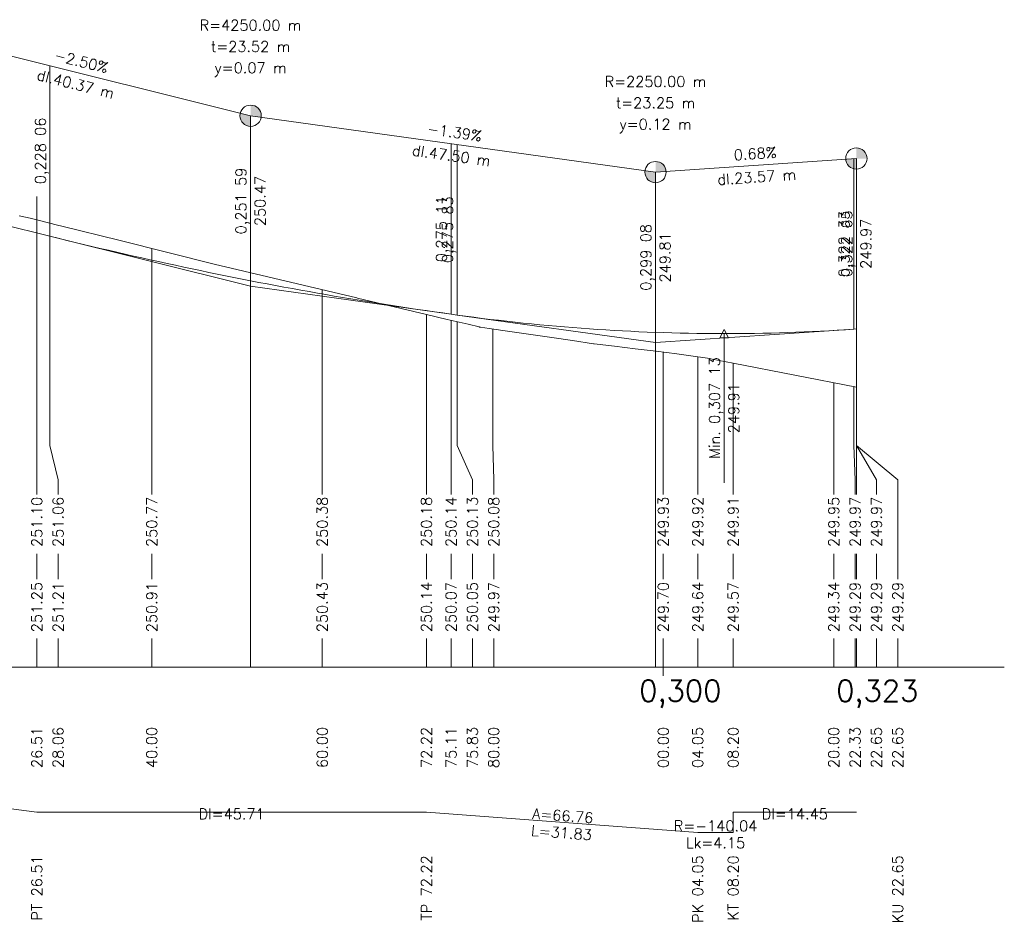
# Model space of a CAD drawing. Header units: metres. Extents: x -622807 to -619735, y -1176333 to -1176076.
# Tile 3 of 3: x -619851 to -619735, y -1176253 to -1176149. Entities that reach past the tile are written whole.
import ezdxf
from ezdxf.enums import TextEntityAlignment as Align

# ---------------------------------------------------------------- set-up
doc = ezdxf.new("R2010")
doc.units = ezdxf.units.M
doc.header["$MEASUREMENT"] = 0
for name, color, linetype, lineweight in [('05_PP Popis osy', 7, 'Continuous', 0), ('05_PP_Kóty nivelety', 7, 'Continuous', 0), ('05_PP_Kóty terénu', 7, 'Continuous', 0), ('05_PP_Popis', 7, 'Continuous', 0), ('05_PP_Původní terén', 7, 'Continuous', 0), ('05_PP_Směrové poměry popis', 7, 'Continuous', 0), ('05_PP_Staničení', 7, 'Continuous', 0), ('05_PP_Vynáčecí čáry', 7, 'Continuous', 0), ('05_PP_Výškové řešení', 7, 'Continuous', 0), ('05_PP_Výškové řešení popis', 7, 'Continuous', 0), ('05_PP_Čára směrových poměrů', 7, 'Continuous', 0)]:
    doc.layers.add(name, color=color, linetype=linetype, lineweight=lineweight)
doc.styles.add('Style-romans', font='romans.shx')

msp = doc.modelspace()

# ---------------------------------------------------------------- hatches: boundary and pattern name
at = {"layer": '05_PP_Výškové řešení', "extrusion": (0, 0, -1)}
for points in [[(619823.88, -1176161.04), (619823.88, -1176159.79), (619822.64, -1176159.96), (619822.64, -1176159.91), (619822.63, -1176159.83), (619822.63, -1176159.75), (619822.64, -1176159.67), (619822.65, -1176159.59), (619822.66, -1176159.51), (619822.68, -1176159.43), (619822.71, -1176159.36), (619822.74, -1176159.28), (619822.77, -1176159.21), (619822.81, -1176159.14), (619822.86, -1176159.07), (619822.9, -1176159.01), (619822.96, -1176158.95), (619823.01, -1176158.89), (619823.07, -1176158.84), (619823.13, -1176158.79), (619823.2, -1176158.74), (619823.27, -1176158.7), (619823.34, -1176158.66), (619823.41, -1176158.63), (619823.49, -1176158.6), (619823.56, -1176158.58), (619823.64, -1176158.56), (619823.72, -1176158.55), (619823.8, -1176158.54), (619823.88, -1176158.54), (619823.88, -1176159.79), (619825.09, -1176159.49), (619825.1, -1176159.51), (619825.12, -1176159.59), (619825.13, -1176159.67), (619825.13, -1176159.75), (619825.13, -1176159.83), (619825.13, -1176159.91), (619825.12, -1176159.99), (619825.1, -1176160.07), (619825.08, -1176160.14), (619825.05, -1176160.22), (619825.02, -1176160.3), (619824.99, -1176160.37), (619824.95, -1176160.44), (619824.91, -1176160.5), (619824.86, -1176160.57), (619824.81, -1176160.63), (619824.75, -1176160.69), (619824.69, -1176160.74), (619824.63, -1176160.79), (619824.56, -1176160.84), (619824.5, -1176160.88), (619824.42, -1176160.92), (619824.35, -1176160.95), (619824.28, -1176160.98), (619824.2, -1176161), (619824.12, -1176161.02), (619824.04, -1176161.03), (619823.96, -1176161.04)], [(619752.82, -1176166.05), (619752.82, -1176164.8), (619751.57, -1176164.8), (619751.57, -1176164.76), (619751.57, -1176164.68), (619751.58, -1176164.6), (619751.6, -1176164.53), (619751.62, -1176164.45), (619751.64, -1176164.37), (619751.67, -1176164.3), (619751.71, -1176164.23), (619751.75, -1176164.16), (619751.79, -1176164.09), (619751.84, -1176164.03), (619751.89, -1176163.96), (619751.95, -1176163.91), (619752.01, -1176163.85), (619752.07, -1176163.8), (619752.13, -1176163.76), (619752.2, -1176163.72), (619752.27, -1176163.68), (619752.35, -1176163.65), (619752.42, -1176163.62), (619752.5, -1176163.6), (619752.58, -1176163.58), (619752.66, -1176163.56), (619752.74, -1176163.56), (619752.82, -1176163.55), (619752.82, -1176164.8), (619754.06, -1176164.89), (619754.06, -1176164.92), (619754.05, -1176165), (619754.03, -1176165.08), (619754.01, -1176165.16), (619753.99, -1176165.24), (619753.96, -1176165.31), (619753.92, -1176165.38), (619753.88, -1176165.45), (619753.84, -1176165.52), (619753.79, -1176165.58), (619753.74, -1176165.64), (619753.69, -1176165.7), (619753.63, -1176165.76), (619753.56, -1176165.81), (619753.5, -1176165.85), (619753.43, -1176165.89), (619753.36, -1176165.93), (619753.29, -1176165.96), (619753.21, -1176165.99), (619753.13, -1176166.01), (619753.05, -1176166.03), (619752.98, -1176166.04), (619752.9, -1176166.05)], [(619776.38, -1176167.65), (619776.38, -1176166.4), (619775.14, -1176166.31), (619775.14, -1176166.28), (619775.15, -1176166.2), (619775.17, -1176166.12), (619775.19, -1176166.04), (619775.21, -1176165.97), (619775.24, -1176165.89), (619775.28, -1176165.82), (619775.32, -1176165.75), (619775.36, -1176165.68), (619775.41, -1176165.62), (619775.46, -1176165.56), (619775.51, -1176165.5), (619775.57, -1176165.44), (619775.64, -1176165.39), (619775.7, -1176165.35), (619775.77, -1176165.31), (619775.84, -1176165.27), (619775.92, -1176165.24), (619775.99, -1176165.21), (619776.07, -1176165.19), (619776.15, -1176165.17), (619776.22, -1176165.16), (619776.3, -1176165.15), (619776.38, -1176165.15), (619776.38, -1176166.4), (619777.62, -1176166.22), (619777.63, -1176166.28), (619777.63, -1176166.36), (619777.63, -1176166.44), (619777.63, -1176166.52), (619777.62, -1176166.6), (619777.6, -1176166.67), (619777.58, -1176166.75), (619777.56, -1176166.83), (619777.53, -1176166.9), (619777.49, -1176166.97), (619777.45, -1176167.04), (619777.41, -1176167.11), (619777.36, -1176167.18), (619777.31, -1176167.24), (619777.25, -1176167.29), (619777.19, -1176167.35), (619777.13, -1176167.4), (619777.07, -1176167.44), (619777, -1176167.49), (619776.93, -1176167.52), (619776.85, -1176167.56), (619776.78, -1176167.58), (619776.7, -1176167.61), (619776.62, -1176167.62), (619776.54, -1176167.64), (619776.46, -1176167.64)]]:
    msp.add_hatch(color=256, dxfattribs=at).paths.add_polyline_path(points)

# ---------------------------------------------------------------- linework, layer by layer
at = {"layer": '05_PP Popis osy', "color": 7, "linetype": 'Continuous', "lineweight": 13}
msp.add_line((-619775.47, -1176225.48, 0), (-619775.47, -1176223.48, 0), dxfattribs=at)
at = {"layer": '05_PP Popis osy', "lineweight": 13}
msp.add_line((-620075.47, -1176224.48, 0), (-619735.47, -1176224.48, 0), dxfattribs=at)
at = {"layer": '05_PP_Původní terén', "color": 7, "linetype": 'Continuous', "lineweight": 0, "elevation": 0, "flags": 128}
for points in [[(-619851.01, -1176171.51), (-619849.75, -1176171.81), (-619848.95, -1176172.01), (-619846.35, -1176172.66), (-619846.16, -1176172.7)], [(-619846.16, -1176172.7), (-619839.19, -1176174.42), (-619828.15, -1176177.19), (-619811.4, -1176181.16), (-619811.32, -1176181.18), (-619803.25, -1176183.09), (-619800.8, -1176183.67), (-619798.35, -1176184.25), (-619797.07, -1176184.56), (-619797.01, -1176184.57), (-619796.9, -1176184.58), (-619795.9, -1176184.73), (-619793.45, -1176185.08), (-619791.01, -1176185.43), (-619788.56, -1176185.79), (-619786.11, -1176186.16), (-619783.66, -1176186.54), (-619783.57, -1176186.55), (-619783.24, -1176186.58), (-619781.21, -1176186.82), (-619778.76, -1176187.11), (-619776.32, -1176187.41), (-619773.87, -1176187.73), (-619771.42, -1176188.06), (-619771.09, -1176188.11), (-619770, -1176188.28), (-619769.75, -1176188.33), (-619767.27, -1176188.79), (-619752.82, -1176191.61)]]:
    msp.add_lwpolyline(points, dxfattribs=at)
at = {"layer": '05_PP_Vynáčecí čáry', "lineweight": 0, "elevation": 0, "flags": 128}
for points in [[(-619848.95, -1176169.27), (-619848.95, -1176198.48), (-619848.95, -1176202.48), (-619848.95, -1176204.2)], [(-619847.41, -1176171.06), (-619847.41, -1176198.48), (-619846.45, -1176202.48), (-619846.45, -1176204.2)], [(-619848.95, -1176172.01), (-619848.95, -1176198.48), (-619848.95, -1176202.48), (-619848.95, -1176204.2)], [(-619847.41, -1176172.4), (-619847.41, -1176198.48), (-619846.45, -1176202.48), (-619846.45, -1176204.2)], [(-619835.47, -1176175.36), (-619835.47, -1176198.48), (-619835.47, -1176202.48), (-619835.47, -1176204.2)], [(-619815.47, -1176180.2), (-619815.47, -1176198.48), (-619815.47, -1176202.48), (-619815.47, -1176204.2)], [(-619815.47, -1176180.2), (-619815.47, -1176198.48), (-619815.47, -1176202.48), (-619815.47, -1176204.2)], [(-619803.25, -1176183.09), (-619803.25, -1176198.48), (-619803.25, -1176202.48), (-619803.25, -1176204.2)], [(-619803.25, -1176183.09), (-619803.25, -1176198.48), (-619803.25, -1176202.48), (-619803.25, -1176204.2)], [(-619800.36, -1176183.78), (-619800.36, -1176198.48), (-619800.36, -1176202.48), (-619800.36, -1176204.2)], [(-619800.36, -1176183.78), (-619800.36, -1176198.48), (-619800.36, -1176202.48), (-619800.36, -1176204.2)], [(-619799.64, -1176183.95), (-619799.64, -1176198.48), (-619797.86, -1176202.48), (-619797.86, -1176204.2)], [(-619799.64, -1176183.95), (-619799.64, -1176198.48), (-619797.86, -1176202.48), (-619797.86, -1176204.2)], [(-619795.47, -1176184.79), (-619795.47, -1176198.48), (-619795.36, -1176202.48), (-619795.36, -1176204.2)], [(-619795.47, -1176184.79), (-619795.47, -1176198.48), (-619795.36, -1176202.48), (-619795.36, -1176204.2)], [(-619775.47, -1176187.52), (-619775.47, -1176198.48), (-619775.47, -1176202.48), (-619775.47, -1176204.2)], [(-619775.47, -1176187.52), (-619775.47, -1176198.48), (-619775.47, -1176202.48), (-619775.47, -1176204.2)], [(-619771.42, -1176188.06), (-619771.42, -1176198.48), (-619771.42, -1176202.48), (-619771.42, -1176204.2)], [(-619771.42, -1176188.06), (-619771.42, -1176198.48), (-619771.42, -1176202.48), (-619771.42, -1176204.2)], [(-619767.27, -1176188.79), (-619767.27, -1176198.48), (-619767.27, -1176202.48), (-619767.27, -1176204.2)], [(-619767.27, -1176188.79), (-619767.27, -1176198.48), (-619767.27, -1176202.48), (-619767.27, -1176204.2)], [(-619755.47, -1176191.09), (-619755.47, -1176198.48), (-619755.47, -1176202.48), (-619755.47, -1176204.2)], [(-619755.47, -1176191.09), (-619755.47, -1176198.48), (-619755.47, -1176202.48), (-619755.47, -1176204.2)], [(-619753.13, -1176191.54), (-619753.13, -1176198.48), (-619752.97, -1176202.48), (-619752.97, -1176204.2)], [(-619753.13, -1176191.54), (-619753.13, -1176198.48), (-619752.97, -1176202.48), (-619752.97, -1176204.2)], [(-619752.82, -1176191.61), (-619752.82, -1176198.48), (-619750.47, -1176202.48), (-619750.47, -1176204.2)], [(-619752.82, -1176191.61), (-619752.82, -1176198.48), (-619747.97, -1176202.48), (-619747.97, -1176214.15)], [(-619752.82, -1176191.61), (-619752.82, -1176198.48), (-619750.47, -1176202.48), (-619750.47, -1176204.2)], [(-619752.82, -1176191.61), (-619752.82, -1176198.48), (-619747.97, -1176202.48), (-619747.97, -1176214.15)], [(-619848.95, -1176211.17), (-619848.95, -1176214.15)], [(-619848.95, -1176211.17), (-619848.95, -1176214.15)], [(-619846.45, -1176211.17), (-619846.45, -1176214.15)], [(-619846.45, -1176211.17), (-619846.45, -1176214.15)], [(-619835.47, -1176211.17), (-619835.47, -1176214.15)], [(-619815.47, -1176211.17), (-619815.47, -1176214.15)], [(-619815.47, -1176211.17), (-619815.47, -1176214.15)], [(-619803.25, -1176211.17), (-619803.25, -1176214.15)], [(-619803.25, -1176211.17), (-619803.25, -1176214.15)], [(-619800.36, -1176211.17), (-619800.36, -1176214.15)], [(-619800.36, -1176211.17), (-619800.36, -1176214.15)], [(-619797.86, -1176211.17), (-619797.86, -1176214.15)], [(-619797.86, -1176211.17), (-619797.86, -1176214.15)], [(-619795.36, -1176211.17), (-619795.36, -1176214.15)], [(-619795.36, -1176211.17), (-619795.36, -1176214.15)], [(-619775.47, -1176211.17), (-619775.47, -1176214.15)], [(-619775.47, -1176211.17), (-619775.47, -1176214.15)], [(-619771.42, -1176211.17), (-619771.42, -1176214.15)], [(-619771.42, -1176211.17), (-619771.42, -1176214.15)], [(-619767.27, -1176211.17), (-619767.27, -1176214.15)], [(-619767.27, -1176211.17), (-619767.27, -1176214.15)], [(-619755.47, -1176211.17), (-619755.47, -1176214.15)], [(-619755.47, -1176211.17), (-619755.47, -1176214.15)], [(-619752.97, -1176211.17), (-619752.97, -1176214.15)], [(-619752.97, -1176211.17), (-619752.97, -1176214.15)], [(-619750.47, -1176211.17), (-619750.47, -1176214.15)], [(-619750.47, -1176211.17), (-619750.47, -1176214.15)], [(-619848.95, -1176221.12), (-619848.95, -1176224.48)], [(-619848.95, -1176221.12), (-619848.95, -1176224.48)], [(-619846.45, -1176221.12), (-619846.45, -1176224.48)], [(-619846.45, -1176221.12), (-619846.45, -1176224.48)], [(-619835.47, -1176221.12), (-619835.47, -1176224.48)], [(-619815.47, -1176221.12), (-619815.47, -1176224.48)], [(-619815.47, -1176221.12), (-619815.47, -1176224.48)], [(-619803.25, -1176221.12), (-619803.25, -1176224.48)], [(-619803.25, -1176221.12), (-619803.25, -1176224.48)], [(-619800.36, -1176221.12), (-619800.36, -1176224.48)], [(-619800.36, -1176221.12), (-619800.36, -1176224.48)], [(-619797.86, -1176221.12), (-619797.86, -1176224.48)], [(-619797.86, -1176221.12), (-619797.86, -1176224.48)], [(-619795.36, -1176221.12), (-619795.36, -1176224.48)], [(-619795.36, -1176221.12), (-619795.36, -1176224.48)], [(-619775.47, -1176221.12), (-619775.47, -1176224.48)], [(-619775.47, -1176221.12), (-619775.47, -1176224.48)], [(-619771.42, -1176221.12), (-619771.42, -1176224.48)], [(-619771.42, -1176221.12), (-619771.42, -1176224.48)], [(-619767.27, -1176221.12), (-619767.27, -1176224.48)], [(-619767.27, -1176221.12), (-619767.27, -1176224.48)], [(-619755.47, -1176221.12), (-619755.47, -1176224.48)], [(-619755.47, -1176221.12), (-619755.47, -1176224.48)], [(-619752.97, -1176221.12), (-619752.97, -1176224.48)], [(-619752.97, -1176221.12), (-619752.97, -1176224.48)], [(-619750.47, -1176221.12), (-619750.47, -1176224.48)], [(-619750.47, -1176221.12), (-619750.47, -1176224.48)], [(-619747.97, -1176221.12), (-619747.97, -1176224.48)], [(-619747.97, -1176221.12), (-619747.97, -1176224.48)]]:
    msp.add_lwpolyline(points, dxfattribs=at)
at = {"layer": '05_PP_Výškové řešení'}
for p, q in [((-619864.25, -1176149.7, 0), (-619823.88, -1176159.79, 0)), ((-619847.41, -1176173.91, 0), (-619847.41, -1176153.91, 0)), ((-619823.88, -1176159.79, 0), (-619823.88, -1176224.48, 0)), ((-619823.88, -1176159.79, 0), (-619823.88, -1176179.79, 0)), ((-619823.88, -1176159.79, 0), (-619776.38, -1176166.4, 0)), ((-619800.36, -1176183.06, 0), (-619800.36, -1176163.06, 0)), ((-619799.64, -1176183.16, 0), (-619799.64, -1176163.16, 0)), ((-619776.38, -1176166.4, 0), (-619752.82, -1176164.8, 0)), ((-619753.13, -1176184.83, 0), (-619753.13, -1176164.83, 0)), ((-619752.82, -1176164.8, 0), (-619752.82, -1176204.2, 0)), ((-619752.82, -1176164.8, 0), (-619752.82, -1176184.8, 0)), ((-619776.38, -1176166.4, 0), (-619776.38, -1176224.48, 0)), ((-619776.38, -1176166.4, 0), (-619776.38, -1176186.4, 0)), ((-619853.11, -1176172.49, 0), (-619847.41, -1176173.91, 0)), ((-619847.41, -1176173.91, 0), (-619823.88, -1176179.79, 0)), ((-619823.88, -1176179.79, 0), (-619800.36, -1176183.06, 0)), ((-619800.36, -1176183.06, 0), (-619799.64, -1176183.16, 0)), ((-619799.64, -1176183.16, 0), (-619776.38, -1176186.4, 0)), ((-619776.38, -1176186.4, 0), (-619753.13, -1176184.83, 0)), ((-619768.33, -1176185.34, 0), (-619768.33, -1176202.84, 0)), ((-619753.13, -1176184.83, 0), (-619752.82, -1176184.8, 0)), ((-619752.82, -1176211.17, 0), (-619752.82, -1176214.15, 0)), ((-619752.82, -1176221.12, 0), (-619752.82, -1176224.48, 0))]:
    msp.add_line(p, q, dxfattribs=at)
at = {"layer": '05_PP_Výškové řešení', "elevation": 0, "flags": 128}
for points in [[(-619847.41, -1176173.91), (-619846.43, -1176174.16), (-619845.45, -1176174.4), (-619844.47, -1176174.64), (-619843.49, -1176174.87), (-619842.51, -1176175.11), (-619841.53, -1176175.34), (-619840.55, -1176175.57), (-619839.56, -1176175.8), (-619838.58, -1176176.02), (-619837.6, -1176176.25), (-619836.62, -1176176.47), (-619835.64, -1176176.69), (-619834.66, -1176176.9), (-619833.68, -1176177.12), (-619832.7, -1176177.33), (-619831.72, -1176177.54), (-619830.74, -1176177.75), (-619829.76, -1176177.95), (-619828.78, -1176178.16), (-619827.8, -1176178.36), (-619826.82, -1176178.56), (-619825.84, -1176178.75), (-619824.86, -1176178.95), (-619822.9, -1176179.33), (-619821.92, -1176179.51), (-619820.94, -1176179.7), (-619819.96, -1176179.88), (-619818.98, -1176180.06), (-619818, -1176180.24), (-619817.02, -1176180.42), (-619816.04, -1176180.59), (-619815.06, -1176180.76), (-619814.08, -1176180.93), (-619813.1, -1176181.1), (-619812.12, -1176181.26), (-619811.14, -1176181.43), (-619810.16, -1176181.59), (-619809.18, -1176181.74), (-619808.2, -1176181.9), (-619807.22, -1176182.05), (-619806.24, -1176182.2), (-619805.26, -1176182.35), (-619804.28, -1176182.5), (-619803.3, -1176182.64), (-619802.32, -1176182.78), (-619801.34, -1176182.92), (-619800.36, -1176183.06)], [(-619799.64, -1176183.16), (-619798.67, -1176183.29), (-619797.7, -1176183.42), (-619796.73, -1176183.55), (-619795.76, -1176183.67), (-619794.79, -1176183.78), (-619793.82, -1176183.9), (-619792.85, -1176184), (-619791.89, -1176184.11), (-619790.92, -1176184.21), (-619789.95, -1176184.3), (-619788.98, -1176184.39), (-619788.01, -1176184.48), (-619787.04, -1176184.56), (-619786.07, -1176184.64), (-619785.1, -1176184.71), (-619784.13, -1176184.78), (-619783.17, -1176184.85), (-619782.2, -1176184.91), (-619781.23, -1176184.97), (-619780.26, -1176185.02), (-619779.29, -1176185.07), (-619778.32, -1176185.12), (-619777.35, -1176185.16), (-619775.42, -1176185.23), (-619774.45, -1176185.26), (-619773.48, -1176185.28), (-619772.51, -1176185.3), (-619771.54, -1176185.32), (-619770.57, -1176185.33), (-619769.6, -1176185.34), (-619768.63, -1176185.34), (-619767.67, -1176185.34), (-619766.7, -1176185.33), (-619765.73, -1176185.32), (-619764.76, -1176185.31), (-619763.79, -1176185.29), (-619762.82, -1176185.27), (-619761.85, -1176185.25), (-619760.88, -1176185.22), (-619759.92, -1176185.18), (-619758.95, -1176185.14), (-619757.98, -1176185.1), (-619757.01, -1176185.05), (-619756.04, -1176185), (-619755.07, -1176184.95), (-619754.1, -1176184.89), (-619753.13, -1176184.83)]]:
    msp.add_lwpolyline(points, dxfattribs=at)
at = {"layer": '05_PP_Výškové řešení'}
for centre in [(-619823.88, -1176159.79, 0), (-619752.82, -1176164.8, 0), (-619776.38, -1176166.4, 0)]:
    msp.add_circle(centre, 1.25, dxfattribs=at)
msp.add_3dface([(-619768.33, -1176184.84, 0), (-619767.83, -1176185.84, 0), (-619768.83, -1176185.84, 0)], dxfattribs=at)
at = {"layer": '05_PP_Čára směrových poměrů', "lineweight": 0, "elevation": 0, "flags": 128}
msp.add_lwpolyline([(-620075.47, -1176241.48), (-619900.12, -1176241.48), (-619900.12, -1176241.48), (-619869.48, -1176239.08), (-619869.48, -1176239.08), (-619867.42, -1176239.08), (-619867.42, -1176239.08), (-619848.95, -1176241.48), (-619848.95, -1176241.48), (-619803.25, -1176241.48), (-619803.25, -1176241.48), (-619771.42, -1176243.88), (-619771.42, -1176243.88), (-619767.27, -1176243.88), (-619767.27, -1176241.48), (-619752.82, -1176241.48)], dxfattribs=at)
msp.add_lwpolyline([(-620075.47, -1176241.48), (-619900.12, -1176241.48), (-619900.12, -1176241.48), (-619869.48, -1176239.08), (-619869.48, -1176239.08), (-619867.42, -1176239.08), (-619867.42, -1176239.08), (-619848.95, -1176241.48), (-619848.95, -1176241.48), (-619803.25, -1176241.48), (-619803.25, -1176241.48), (-619771.42, -1176243.88), (-619771.42, -1176243.88), (-619767.27, -1176243.88), (-619767.27, -1176241.48), (-619752.82, -1176241.48)], dxfattribs=at)

# ---------------------------------------------------------------- texts
at = {"layer": '05_PP_Kóty nivelety', "style": 'Style-romans'}
for s, p in [('251.10', (-619848.95, -1176204.48, 0)), ('251.10', (-619848.95, -1176204.48, 0)), ('251.06', (-619846.45, -1176204.48, 0)), ('251.06', (-619846.45, -1176204.48, 0)), ('250.77', (-619835.47, -1176204.48, 0)), ('250.77', (-619835.47, -1176204.48, 0)), ('250.38', (-619815.47, -1176204.48, 0)), ('250.38', (-619815.47, -1176204.48, 0)), ('250.18', (-619803.25, -1176204.48, 0)), ('250.18', (-619803.25, -1176204.48, 0)), ('250.14', (-619800.36, -1176204.48, 0)), ('250.14', (-619800.36, -1176204.48, 0)), ('250.13', (-619797.86, -1176204.48, 0)), ('250.13', (-619797.86, -1176204.48, 0)), ('250.08', (-619795.36, -1176204.48, 0)), ('250.08', (-619795.36, -1176204.48, 0)), ('249.93', (-619775.47, -1176204.48, 0)), ('249.93', (-619775.47, -1176204.48, 0)), ('249.92', (-619771.42, -1176204.48, 0)), ('249.92', (-619771.42, -1176204.48, 0)), ('249.91', (-619767.27, -1176204.48, 0)), ('249.91', (-619767.27, -1176204.48, 0)), ('249.95', (-619755.47, -1176204.48, 0)), ('249.95', (-619755.47, -1176204.48, 0)), ('249.97', (-619752.97, -1176204.48, 0)), ('249.97', (-619752.97, -1176204.48, 0)), ('249.97', (-619750.47, -1176204.48, 0)), ('249.97', (-619750.47, -1176204.48, 0))]:
    msp.add_text(s, height=1.25, rotation=90, dxfattribs=at).set_placement(p, align=Align.MIDDLE_RIGHT)
at = {"layer": '05_PP_Kóty terénu', "style": 'Style-romans'}
for s, p in [('251.25', (-619848.95, -1176214.48, 0)), ('251.21', (-619846.45, -1176214.48, 0)), ('250.91', (-619835.47, -1176214.48, 0)), ('250.43', (-619815.47, -1176214.48, 0)), ('250.14', (-619803.25, -1176214.48, 0)), ('250.07', (-619800.36, -1176214.48, 0)), ('250.05', (-619797.86, -1176214.48, 0)), ('249.97', (-619795.36, -1176214.48, 0)), ('249.70', (-619775.47, -1176214.48, 0)), ('249.64', (-619771.42, -1176214.48, 0)), ('249.57', (-619767.27, -1176214.48, 0)), ('249.34', (-619755.47, -1176214.48, 0)), ('249.29', (-619752.97, -1176214.48, 0)), ('249.29', (-619750.47, -1176214.48, 0)), ('249.29', (-619747.97, -1176214.48, 0))]:
    msp.add_text(s, height=1.25, rotation=90, dxfattribs=at).set_placement(p, align=Align.MIDDLE_RIGHT)
at = {"layer": '05_PP_Popis', "color": 2, "style": 'Style-romans'}
for s, p in [('0,300', (-619773.47, -1176225.98, 0)), ('0,323', (-619750.37, -1176225.98, 0))]:
    msp.add_text(s, height=2.5, dxfattribs=at).set_placement(p, align=Align.TOP_CENTER)
at = {"layer": '05_PP_Směrové poměry popis', "style": 'Style-romans'}
for s, p in [('PT 26.51', (-619848.95, -1176246.54, 0)), ('PT 26.51', (-619848.95, -1176246.54, 0)), ('TP 72.22', (-619803.25, -1176246.54, 0)), ('TP 72.22', (-619803.25, -1176246.54, 0)), ('PK 04.05', (-619771.42, -1176246.54, 0)), ('PK 04.05', (-619771.42, -1176246.54, 0)), ('KT 08.20', (-619767.27, -1176246.54, 0)), ('KT 08.20', (-619767.27, -1176246.54, 0)), ('KU 22.65', (-619747.97, -1176246.54, 0)), ('KU 22.65', (-619747.97, -1176246.54, 0))]:
    msp.add_text(s, height=1.25, rotation=90, dxfattribs=at).set_placement(p, align=Align.MIDDLE_RIGHT)
at = {"layer": '05_PP_Směrové poměry popis', "char_height": 1.25, "attachment_point": 5, "line_spacing_factor": 0.96, "style": 'Style-romans'}
for s, insert in [('Dl=45.71', (-619826.1, -1176241.69, 0)), ('Dl=45.71', (-619826.1, -1176241.69, 0)), ('Dl=14.45', (-619760.04, -1176241.69, 0)), ('Dl=14.45', (-619760.04, -1176241.69, 0)), ('R=-140.04\\PLk=4.15', (-619769.34, -1176244.09, 0)), ('R=-140.04\\PLk=4.15', (-619769.34, -1176244.09, 0))]:
    msp.add_mtext(s, dxfattribs=dict(at, insert=insert))
at = {"layer": '05_PP_Směrové poměry popis', "insert": (-619787.33, -1176242.89, 0), "char_height": 1.25, "attachment_point": 5, "rotation": 355.6877, "line_spacing_factor": 0.96, "style": 'Style-romans'}
msp.add_mtext('A=66.76\\PL=31.83', dxfattribs=at)
msp.add_mtext('A=66.76\\PL=31.83', dxfattribs=at)
at = {"layer": '05_PP_Staničení', "color": 7, "style": 'Style-romans'}
for s, p in [('26.51', (-619848.95, -1176231.48, 0)), ('26.51', (-619848.95, -1176231.48, 0)), ('28.06', (-619846.45, -1176231.48, 0)), ('28.06', (-619846.45, -1176231.48, 0)), ('40.00', (-619835.47, -1176231.48, 0)), ('40.00', (-619835.47, -1176231.48, 0)), ('60.00', (-619815.47, -1176231.48, 0)), ('60.00', (-619815.47, -1176231.48, 0)), ('72.22', (-619803.25, -1176231.48, 0)), ('72.22', (-619803.25, -1176231.48, 0)), ('75.11', (-619800.36, -1176231.48, 0)), ('75.11', (-619800.36, -1176231.48, 0)), ('75.83', (-619797.86, -1176231.48, 0)), ('75.83', (-619797.86, -1176231.48, 0)), ('80.00', (-619795.36, -1176231.48, 0)), ('80.00', (-619795.36, -1176231.48, 0)), ('00.00', (-619775.47, -1176231.48, 0)), ('00.00', (-619775.47, -1176231.48, 0)), ('04.05', (-619771.42, -1176231.48, 0)), ('04.05', (-619771.42, -1176231.48, 0)), ('08.20', (-619767.27, -1176231.48, 0)), ('08.20', (-619767.27, -1176231.48, 0)), ('20.00', (-619755.47, -1176231.48, 0)), ('20.00', (-619755.47, -1176231.48, 0)), ('22.33', (-619752.97, -1176231.48, 0)), ('22.33', (-619752.97, -1176231.48, 0)), ('22.65', (-619750.47, -1176231.48, 0)), ('22.65', (-619750.47, -1176231.48, 0)), ('22.65', (-619747.97, -1176231.48, 0)), ('22.65', (-619747.97, -1176231.48, 0))]:
    msp.add_text(s, height=1.25, rotation=90, dxfattribs=at).set_placement(p, align=Align.MIDDLE_RIGHT)
at = {"layer": '05_PP_Výškové řešení popis', "style": 'Style-romans'}
for s, p in [('R=4250.00 m', (-619823.88, -1176149.79, 0)), ('t=23.52 m', (-619823.88, -1176152.29, 0)), ('y=0.07 m', (-619823.88, -1176154.79, 0)), ('R=2250.00 m', (-619776.38, -1176156.4, 0)), ('t=23.25 m', (-619776.38, -1176158.9, 0)), ('y=0.12 m', (-619776.38, -1176161.4, 0))]:
    msp.add_text(s, height=1.25, dxfattribs=at).set_placement(p, align=Align.CENTER)
for s, rotation, p in [('-2.50%', 345.9736, (-619843.88, -1176154.02, 0)), ('0,228 06', 90, (-619847.91, -1176163.91, 0)), ('-1.39%', 352.0802, (-619800.03, -1176162.35, 0)), ('0.68%', 3.8651, (-619764.65, -1176164.85, 0)), ('0,251 59', 90, (-619824.38, -1176169.79, 0)), ('0,275 11', 90, (-619800.86, -1176173.06, 0)), ('0,275 83', 90, (-619800.14, -1176173.16, 0)), ('0,322 33', 90, (-619753.63, -1176174.83, 0)), ('0,322 65', 90, (-619753.32, -1176174.8, 0)), ('0,299 08', 90, (-619776.88, -1176176.4, 0)), ('Min. 0,307 13', 90, (-619768.83, -1176194.09, 0))]:
    msp.add_text(s, height=1.25, rotation=rotation, dxfattribs=at).set_placement(p, align=Align.CENTER)
for s, rotation, p in [('dl.40.37 m', 345.9736, (-619844.25, -1176155.47, 0)), ('dl.47.50 m', 352.0802, (-619800.24, -1176163.84, 0)), ('dl.23.57 m', 3.8651, (-619764.55, -1176166.35, 0)), ('250.47', 90, (-619823.38, -1176169.79, 0)), ('249.97', 90, (-619752.32, -1176174.8, 0)), ('249.81', 90, (-619775.88, -1176176.4, 0)), ('249.91', 90, (-619767.83, -1176194.09, 0))]:
    msp.add_text(s, height=1.25, rotation=rotation, dxfattribs=at).set_placement(p, align=Align.TOP_CENTER)

doc.saveas('drawing.dxf')
